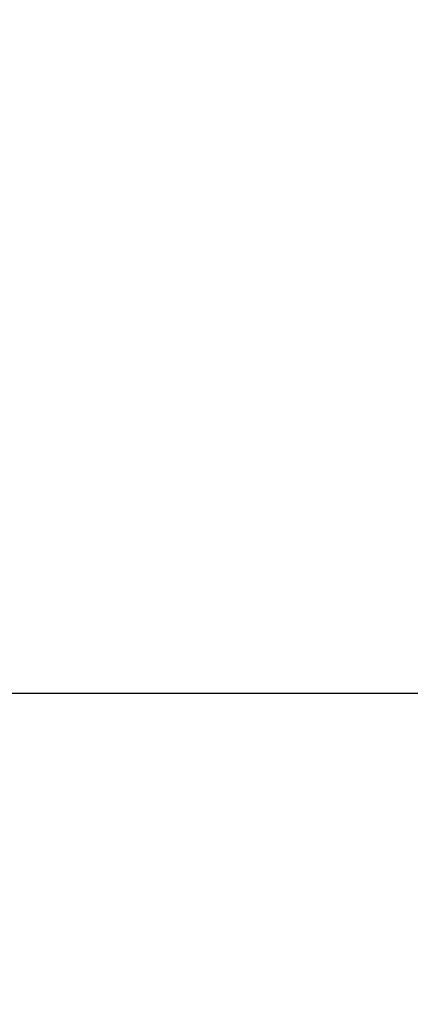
# Model space of a CAD drawing. Header units: centimetres. Extents: x 4120 to 19220, y -7417 to 180.
# Tile 108 of 223: x 12189 to 12195, y -4514 to -4498. Entities that reach past the tile are written whole.
import ezdxf

# ---------------------------------------------------------------- set-up
doc = ezdxf.new("R2010")
doc.units = ezdxf.units.CM
doc.layers.add('A_Wyposażenie', color=8, linetype='Continuous')
doc.layers.add('A_Ściany', color=2, linetype='Continuous')

# ---------------------------------------------------------------- blocks, each defined once
blk = doc.blocks.new('wyposażenie blok')
at = {"layer": 'A_Wyposażenie', "color": 8}
blk.add_lwpolyline([(911.446, -557, -0.414214), (909.946, -558.5), (852.946, -558.5, -0.414214), (851.446, -557), (851.446, -531.5, -0.414214), (856.446, -526.5), (906.446, -526.5, -0.414214), (911.446, -531.5), (911.446, -557)], format="xyb", dxfattribs=at)

msp = doc.modelspace()

# ---------------------------------------------------------------- linework, layer by layer
at = {"layer": 'A_Ściany', "color": 7}
msp.add_lwpolyline([(12339.575, -4681.23), (12339.575, -4668.73), (12331.575, -4668.73), (12331.575, -4623.73), (12321.575, -4623.73), (12321.575, -4668.73), (12145.575, -4668.73), (12145.575, -4518.73), (12321.575, -4518.73), (12321.575, -4523.73), (12331.575, -4523.73), (12331.575, -4508.73), (12284.575, -4508.73), (12284.575, -4473.73), (12274.575, -4473.73), (12274.575, -4508.73), (12145.575, -4508.73), (12145.575, -4333.73)], dxfattribs=at)

# ---------------------------------------------------------------- next in the draw order: block references
at = {"layer": 'A_Wyposażenie'}
msp.add_blockref('wyposażenie blok', (11317.575, -3950.23), dxfattribs=at)

doc.saveas('drawing.dxf')
